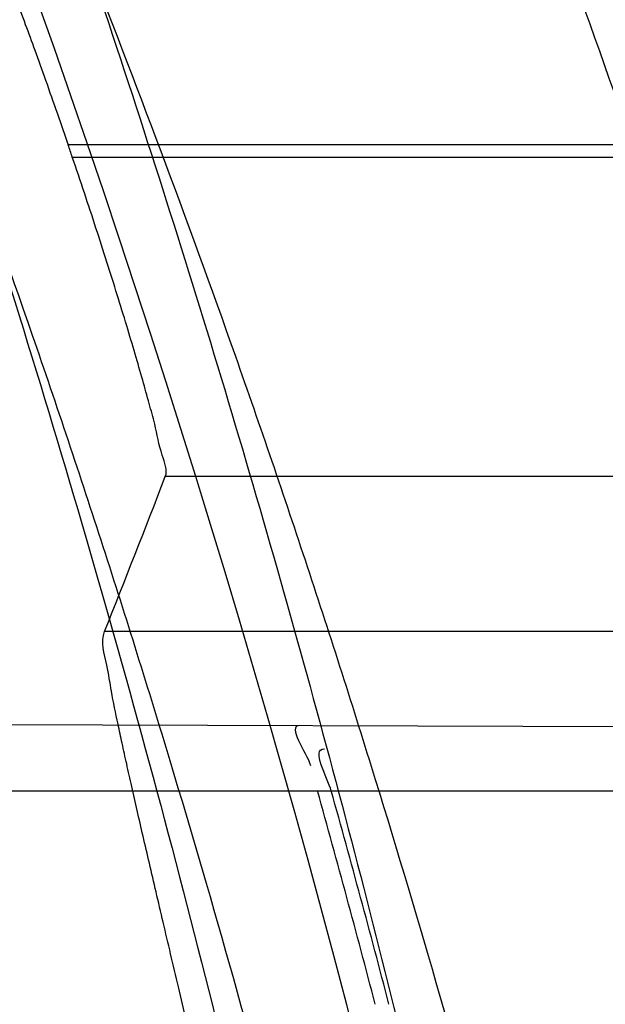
# Model space of a CAD drawing. Header units: millimetres. Extents: x 0 to 297, y 0 to 210.
# Tile 49 of 256: x 143.5082 to 143.5302, y 91.0929 to 91.1298. Entities that reach past the tile are written whole.
import ezdxf

# ---------------------------------------------------------------- set-up
doc = ezdxf.new("R2010")
doc.units = ezdxf.units.MM
doc.header["$LTSCALE"] = 16.335
doc.layers.get('0').update_dxf_attribs({"linetype": 'CONTINUOUS'})
for name, color, linetype in [('01_GLOBAL', 7, 'CONTINUOUS'), ('INTFCLR_1', 7, 'CONTINUOUS'), ('INTFCLR_144815', 7, 'CONTINUOUS')]:
    doc.layers.add(name, color=color, linetype=linetype)

msp = doc.modelspace()

# ---------------------------------------------------------------- linework, layer by layer
at = {"color": 7, "linetype": 'Continuous'}
msp.add_circle((144.2368034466, 92.193132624), 3.04, dxfattribs=at)
at = {"color": 9, "linetype": 'Continuous'}
msp.add_arc((144.2368034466, 92.193132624), 3.001038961, 182.9674534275, 267.0325465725, dxfattribs=at)
at = {"layer": '01_GLOBAL', "color": 7, "linetype": 'Continuous'}
msp.add_circle((144.2368034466, 92.193132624), 3.08, dxfattribs=at)
at = {"layer": 'INTFCLR_1', "color": 9, "linetype": 'Continuous'}
for p, q in [((143.4735235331, 91.10352335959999), (143.543664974, 91.1032785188)), ((143.4756137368, 91.1009089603), (143.5442669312, 91.1009089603))]:
    msp.add_line(p, q, dxfattribs=at)
at = {"layer": 'INTFCLR_1', "color": 6, "linetype": 'Continuous'}
for centre, radius, start, end in [((143.076579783, 90.97690896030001), 0.4827613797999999, 270, 90.00000002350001), ((143.076579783, 90.97690896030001), 0.4587930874, 270, 90.00000002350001), ((143.0766152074, 90.9769112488), 0.4598069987, 14.6121631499, 15.6448325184), ((143.077109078, 90.9769112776), 0.4598277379, 14.6114857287, 15.6441050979)]:
    msp.add_arc(centre, radius, start, end, dxfattribs=at)
at = {"layer": 'INTFCLR_1', "color": 9, "linetype": 'Continuous'}
for points, knots in [([(143.505791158, 90.8276271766), (143.5067409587, 90.8302116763), (143.5086022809, 90.8354304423), (143.5121486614, 90.84601401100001), (143.5179028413, 90.8650111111), (143.5232385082, 90.8873082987), (143.5267617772, 90.90723622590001), (143.5282429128, 90.9174118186), (143.5290073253, 90.92329723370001), (143.5307716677, 90.93807275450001), (143.5326049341, 90.9633194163), (143.5323109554, 90.99310602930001), (143.5309256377, 91.0124090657), (143.5300542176, 91.021322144), (143.5294126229, 91.02725019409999), (143.5274302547, 91.04325002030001), (143.5229291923, 91.06887020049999), (143.5164430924, 91.09388353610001), (143.5118037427, 91.1087295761), (143.5100588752, 91.1140398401), (143.5074043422, 91.1218621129), (143.501415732, 91.13821577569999), (143.4910739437, 91.16221785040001), (143.4792964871, 91.1848938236), (143.4710860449, 91.1988510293), (143.4672487, 91.2050639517), (143.4646994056, 91.2091138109), (143.4578048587, 91.21976497), (143.446251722, 91.2361118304), (143.4302039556, 91.2560120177), (143.4166114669, 91.2709286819), (143.4071163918, 91.280463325), (143.4018664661, 91.2855115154), (143.3945821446, 91.292319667), (143.3843862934, 91.301234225), (143.373349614, 91.3098835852), (143.3667450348, 91.31458051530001), (143.3640805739, 91.316384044), (143.3625174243, 91.3174211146), (143.360134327, 91.3189510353), (143.3576340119, 91.3204557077), (143.3554317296, 91.3216111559), (143.3541938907, 91.32218598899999), (143.3532081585, 91.3225375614), (143.3525262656, 91.3226967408), (143.3519536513, 91.3226102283), (143.3518421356, 91.322071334), (143.35211692, 91.3214756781), (143.35259409, 91.3206502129), (143.3533650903, 91.31961113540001), (143.354392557, 91.3183442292), (143.3556852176, 91.31685831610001), (143.3572290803, 91.3151525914), (143.358673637, 91.31359842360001), (143.3599466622, 91.3122446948), (143.3621637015, 91.30990205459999), (143.3658426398, 91.3060562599), (143.3733257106, 91.29820400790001), (143.3814986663, 91.2893945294), (143.3889438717, 91.2809746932), (143.3935459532, 91.2756206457), (143.4009463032, 91.2668314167), (143.4122758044, 91.252588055), (143.4271285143, 91.2318655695), (143.4378788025, 91.2149484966), (143.4449171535, 91.2029069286), (143.4496927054, 91.19443764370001), (143.457931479, 91.1789786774), (143.4689344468, 91.1556341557), (143.4765250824, 91.1361710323), (143.480055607, 91.1260798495)], [0, 0, 0, 0, 0.0103790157, 0.0208837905, 0.0420711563, 0.0851838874, 0.1071959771, 0.1183352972, 0.1239410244, 0.1295662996, 0.174425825, 0.2192336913, 0.2417180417, 0.247353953, 0.2529903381, 0.2641931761, 0.3081223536, 0.3509244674, 0.3614867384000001, 0.3667496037, 0.3719933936, 0.3926231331, 0.4323811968, 0.4704128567, 0.4888542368, 0.4934078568, 0.4979383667, 0.5068920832, 0.5412323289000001, 0.5733304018, 0.6031976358, 0.6172527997, 0.6240454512, 0.6306500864, 0.6548352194, 0.6750684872, 0.6834752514, 0.6853781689, 0.6871962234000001, 0.6905460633, 0.6960524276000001, 0.6981915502, 0.6999110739, 0.7012078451, 0.7020914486, 0.7026255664, 0.703100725, 0.7038824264, 0.7050749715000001, 0.7066970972, 0.7087489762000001, 0.7112252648, 0.7141188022, 0.7174211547, 0.7192230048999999, 0.7211233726, 0.7295789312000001, 0.7392839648, 0.7620096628, 0.7748693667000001, 0.7816473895, 0.7886214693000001, 0.8181786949, 0.8502212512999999, 0.8846823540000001, 0.8936821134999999, 0.9027944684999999, 0.9213301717, 0.9597016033, 1, 1, 1, 1]), ([(143.3574002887, 91.32090895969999), (143.3579828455, 91.3209088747), (143.360948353, 91.3197357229), (143.3643531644, 91.3177442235), (143.3676585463, 91.31566523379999), (143.3692467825, 91.31463053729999), (143.3719545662, 91.31283211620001), (143.378664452, 91.3081521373), (143.3898825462, 91.2995381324), (143.4002548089, 91.29065717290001), (143.4076654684, 91.28387553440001), (143.4130031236, 91.27885055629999), (143.422653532, 91.2693642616), (143.4364709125, 91.2545242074), (143.4527894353, 91.23472347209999), (143.4645442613, 91.2184512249), (143.4715593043, 91.2078481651), (143.474151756, 91.2038188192), (143.4780526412, 91.1976396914), (143.4863962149, 91.18376385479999), (143.4983688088, 91.16121559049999), (143.5088888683, 91.1373346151), (143.5149812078, 91.1210611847), (143.5176807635, 91.1132799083), (143.5194547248, 91.1079989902), (143.524169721, 91.0932405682), (143.5307635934, 91.068371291), (143.5353421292, 91.0428843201), (143.5373581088, 91.02696958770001), (143.5380104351, 91.0210743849), (143.5388963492, 91.01221151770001), (143.5403047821, 90.993017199), (143.5406037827, 90.96339318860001), (143.5387395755, 90.93828707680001), (143.5369460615, 90.9235962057), (143.5361688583, 90.9177433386), (143.5346627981, 90.9076231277), (143.5310794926, 90.8877998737), (143.5256534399, 90.86562413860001), (143.5198047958, 90.8467377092), (143.5161994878, 90.83621326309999), (143.5143072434, 90.8310236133), (143.5133416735, 90.828453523)], [0, 0, 0, 0, 0.0031306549, 0.0166311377, 0.0214593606, 0.0240790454, 0.0268205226, 0.0389267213, 0.0680356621, 0.1027866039, 0.1122691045, 0.1220183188, 0.1421809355, 0.1849822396, 0.2309158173, 0.2799873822, 0.2927706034, 0.2992370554, 0.3057353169, 0.3320403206, 0.3862319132, 0.4428084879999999, 0.4721383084, 0.4795908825, 0.487069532, 0.5020757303, 0.5628487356, 0.6251729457, 0.6410612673, 0.6490543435, 0.6570463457, 0.6889269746, 0.7524526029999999, 0.8160592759, 0.8240370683, 0.8319876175, 0.8477879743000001, 0.8790177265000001, 0.9402188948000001, 0.970317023, 0.9852457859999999, 1, 1, 1, 1]), ([(143.3574002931, 90.6329089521), (143.3572429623, 90.6329089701), (143.3568577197, 90.6329849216), (143.3568775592, 90.6336774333), (143.3572897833, 90.63438990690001), (143.3580025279, 90.63544892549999), (143.3590890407, 90.6367667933), (143.3605161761, 90.6383861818), (143.3622809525, 90.6402852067), (143.364262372, 90.64235883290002), (143.366417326, 90.6445772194), (143.3695810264, 90.647809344), (143.3761156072, 90.6544648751), (143.384127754, 90.66278898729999), (143.391492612, 90.67078447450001), (143.3954790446, 90.6752283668), (143.3978410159, 90.6779000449), (143.4041032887, 90.6850552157), (143.4149655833, 90.6980920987), (143.4300350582, 90.7180883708), (143.4423327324, 90.7364164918), (143.4500842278, 90.74915778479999), (143.4536819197, 90.7553382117), (143.4561024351, 90.75957339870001), (143.4627716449, 90.77157583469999), (143.4731139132, 90.7921423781), (143.4831746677, 90.8161140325), (143.4894718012, 90.8337029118), (143.4924519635, 90.8428134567), (143.4941067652, 90.8481240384), (143.4981845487, 90.86166066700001), (143.5041933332, 90.8852508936), (143.5091109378, 90.9136744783), (143.5112232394, 90.9325267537), (143.5119890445, 90.94137893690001), (143.5124424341, 90.9473263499), (143.5134340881, 90.9636235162), (143.5137003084, 90.9902855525), (143.5118091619, 91.01685089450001), (143.5098423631, 91.03295754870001), (143.5090383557, 91.0388051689), (143.5077538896, 91.047496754), (143.5045588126, 91.0659242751), (143.498087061, 91.0935137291), (143.4912937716, 91.1149624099), (143.4875537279, 91.1253987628)], [0, 0, 0, 0, 0.0008731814, 0.0017184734, 0.0032338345, 0.0055641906, 0.008732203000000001, 0.0127298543, 0.0175349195, 0.0231216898, 0.028646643, 0.0346996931, 0.0482229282, 0.0804128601, 0.09881585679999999, 0.1085510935, 0.1135452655, 0.1186072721, 0.1613234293, 0.207686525, 0.2575125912, 0.2837456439, 0.2904463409, 0.297201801, 0.3108185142, 0.3666506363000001, 0.4248611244, 0.4549770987, 0.470314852, 0.4780577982, 0.4858479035, 0.548777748, 0.6130125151, 0.6457681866, 0.6540348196, 0.6623247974, 0.6788712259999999, 0.7446474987, 0.8101274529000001, 0.8265054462, 0.8346996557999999, 0.8428862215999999, 0.8752668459, 0.9384715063, 1, 1, 1, 1])]:
    msp.add_open_spline(points, degree=3, knots=knots, dxfattribs=at)
at = {"layer": 'INTFCLR_1', "color": 6, "linetype": 'Continuous'}
for points, knots in [([(143.391388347, 91.3209089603), (143.3904120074, 91.3209089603), (143.3921762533, 91.3175482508), (143.3936912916, 91.315694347), (143.3961672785, 91.3124411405), (143.3992225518, 91.30876154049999), (143.403128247, 91.3040654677), (143.4076936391, 91.29861198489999), (143.4125904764, 91.2926805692), (143.4174256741, 91.286720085), (143.4219266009, 91.28104271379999), (143.4260587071, 91.27571427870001), (143.4298162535, 91.27075815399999), (143.4332121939, 91.266182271), (143.4362702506, 91.26197618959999), (143.4390204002, 91.2581218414), (143.4414908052, 91.2545969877), (143.44370074, 91.2513921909), (143.4456749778, 91.24848640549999), (143.4474377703, 91.24585559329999), (143.4490168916, 91.24346918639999), (143.4504211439, 91.2413232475), (143.4516679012, 91.2393981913), (143.4527743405, 91.2376740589), (143.4537663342, 91.2361152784), (143.4546489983, 91.2347177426), (143.4556772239, 91.23307898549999), (143.456672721, 91.23147797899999), (143.4576979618, 91.229813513), (143.4585721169, 91.2283843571), (143.4595323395, 91.2268022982), (143.4605887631, 91.22504676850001), (143.4617562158, 91.22308812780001), (143.4630444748, 91.22090314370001), (143.464465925, 91.21846216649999), (143.4660286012, 91.2157418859), (143.4677482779, 91.21270225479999), (143.4696392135, 91.20930191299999), (143.4717186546, 91.20548838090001), (143.4740086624, 91.2011951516), (143.4765248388, 91.1963580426), (143.4792812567, 91.1909028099), (143.4822951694, 91.18473858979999), (143.4855914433, 91.1777384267), (143.4891913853, 91.16974930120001), (143.4931140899, 91.16057587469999), (143.4973740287, 91.14998328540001), (143.5019825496, 91.13763594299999), (143.5068772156, 91.12325026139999), (143.5117345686, 91.10722271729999), (143.5162134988, 91.0902287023), (143.5200746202, 91.0730385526), (143.5232856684, 91.05580143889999), (143.5258459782, 91.03858559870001), (143.5277689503, 91.0213883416), (143.5290609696, 91.0042502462), (143.529733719, 90.9871546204), (143.5297948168, 90.97012845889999), (143.5292510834, 90.9531560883), (143.5281065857, 90.9362397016), (143.5263644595, 90.9193928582), (143.5240214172, 90.9025816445), (143.5210770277, 90.88582850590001), (143.5175167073, 90.8690970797), (143.5133376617, 90.85240858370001), (143.5085942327, 90.8359945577), (143.5035656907, 90.8206525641), (143.4986112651, 90.80703250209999), (143.4940105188, 90.7954001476), (143.4897809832, 90.7854046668), (143.485903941, 90.7767502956), (143.4823616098, 90.7692115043), (143.4791285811, 90.76260345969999), (143.4761817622, 90.75678861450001), (143.4734988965, 90.7516551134), (143.4710647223, 90.7471189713), (143.4688610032, 90.7431068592), (143.466865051, 90.7395466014), (143.4650570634, 90.7363786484), (143.4634184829, 90.7335526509), (143.461937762, 90.7310351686), (143.4606041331, 90.72879595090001), (143.4594032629, 90.72680144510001), (143.4583170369, 90.7250147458), (143.457331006, 90.7234069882), (143.4564183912, 90.7219306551), (143.4555069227, 90.720467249), (143.4545265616, 90.7189048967), (143.4534184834, 90.71715367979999), (143.4521719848, 90.7152023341), (143.4507682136, 90.71302749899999), (143.4491853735, 90.7106037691), (143.4474055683, 90.7079124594), (143.4454085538, 90.7049352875), (143.4431685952, 90.701647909), (143.4406602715, 90.6980271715), (143.4378551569, 90.6940523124), (143.4347311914, 90.6897123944), (143.4312583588, 90.6849889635), (143.4274059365, 90.6798656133), (143.4231637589, 90.6743560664), (143.4185304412, 90.6684770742), (143.4135422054, 90.66229925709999), (143.408452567, 90.6561180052), (143.4036878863, 90.6504204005), (143.3995946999, 90.6455048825), (143.3963986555, 90.6416642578), (143.3938021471, 90.6382708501), (143.3922373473, 90.6363594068), (143.3903920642, 90.6329089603), (143.391388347, 90.6329089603)], [0, 0, 0, 0, 0.0038604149, 0.007501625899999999, 0.0124785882, 0.0188917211, 0.0268498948, 0.0364677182, 0.0470694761, 0.05724446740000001, 0.066818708, 0.0757144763, 0.0839053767, 0.0914099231, 0.0982451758, 0.1044667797, 0.1101313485, 0.11526428, 0.1198589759, 0.1240215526, 0.1277856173, 0.1311734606, 0.1341617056, 0.1368541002, 0.1392736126, 0.1414672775, 0.143389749, 0.1469230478, 0.1489215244, 0.1511192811, 0.1535471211, 0.1562389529, 0.1592204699, 0.1625628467, 0.1662680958, 0.1703891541, 0.1749670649, 0.1800767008, 0.1857729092, 0.1921414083, 0.199315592, 0.2073311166, 0.2163077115, 0.2264451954, 0.2379233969, 0.2509534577, 0.2658909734, 0.2830621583, 0.3030578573, 0.3259639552, 0.3492662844, 0.3725305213, 0.3956109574, 0.4185782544, 0.4413347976, 0.4640172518, 0.4865192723, 0.5089682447, 0.5313242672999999, 0.5536477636, 0.5759939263, 0.5982772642, 0.6207472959, 0.6432362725, 0.6658996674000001, 0.6887559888, 0.7107777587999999, 0.7297237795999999, 0.7460531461, 0.7602331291, 0.7726347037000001, 0.7835467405, 0.7931663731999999, 0.8017211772, 0.8093215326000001, 0.8160683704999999, 0.8220757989, 0.8274205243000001, 0.8322066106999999, 0.8364980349, 0.8403367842, 0.8437547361, 0.8468031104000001, 0.8495420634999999, 0.8520223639, 0.8542604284, 0.8564046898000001, 0.8588391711, 0.861553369, 0.8645986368, 0.8679945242, 0.8717882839, 0.8760445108, 0.8807522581, 0.8859628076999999, 0.8917731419, 0.8981681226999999, 0.9051985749, 0.9129160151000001, 0.9213486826, 0.9305434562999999, 0.9404096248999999, 0.9509435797, 0.9619432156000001, 0.9720502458, 0.9803711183, 0.9870628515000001, 0.9922716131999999, 0.9960607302, 1, 1, 1, 1]), ([(143.3913883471, 90.6329089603), (143.3925009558, 90.6329089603), (143.3944304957, 90.6342092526), (143.3973970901, 90.6359951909), (143.4007982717, 90.63846662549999), (143.4050037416, 90.641686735), (143.4100111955, 90.64579797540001), (143.4155298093, 90.6505901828), (143.4211292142, 90.6557134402), (143.4264144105, 90.6607775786), (143.43125736, 90.6656028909), (143.4356657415, 90.6701567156), (143.4396603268, 90.6744161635), (143.4432708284, 90.6783761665), (143.4465216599, 90.6820354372), (143.4494397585, 90.68539654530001), (143.4520627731, 90.68848206), (143.4544121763, 90.6912986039), (143.456513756, 90.6938607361), (143.4583900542, 90.69618388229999), (143.4600695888, 90.6982924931), (143.4615949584, 90.7002315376), (143.4630975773, 90.7021632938), (143.4646983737, 90.7042463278), (143.4663978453, 90.7064880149), (143.4680793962, 90.7087376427), (143.4697311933, 90.7109767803), (143.4714499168, 90.71333865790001), (143.4733525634, 90.7159926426), (143.4754791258, 90.7190089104), (143.477855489, 90.7224451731), (143.4805066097, 90.7263640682), (143.4834545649, 90.73083052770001), (143.4867221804, 90.73592456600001), (143.4903444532, 90.7417581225), (143.4943554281, 90.74846001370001), (143.4987865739, 90.7561875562), (143.5036710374, 90.7651488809), (143.5090369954, 90.7755879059), (143.5149200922, 90.78786990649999), (143.5212054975, 90.8021696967), (143.5274896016, 90.8180379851), (143.5333654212, 90.8347684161), (143.5385840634, 90.85172715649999), (143.543100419, 90.8687485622), (143.5469295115, 90.8858143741), (143.5500694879, 90.9028343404), (143.5525457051, 90.9198546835), (143.5543635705, 90.93680288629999), (143.5555404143, 90.953705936), (143.5560867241, 90.9705470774), (143.5560112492, 90.9873292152), (143.5553196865, 91.00406232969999), (143.5540157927, 91.0207358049), (143.5520992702, 91.03735679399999), (143.5495685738, 91.05392286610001), (143.5464237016, 91.0704086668), (143.5426520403, 91.08685112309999), (143.5382472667, 91.1032296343), (143.5331875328, 91.11956315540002), (143.527486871, 91.1357686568), (143.5213730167, 91.1512348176), (143.515238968, 91.1652433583), (143.5094946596, 91.17729987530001), (143.5042564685, 91.18755505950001), (143.4994933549, 91.19635787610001), (143.4951738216, 91.20395281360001), (143.4912628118, 91.21054467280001), (143.4877284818, 91.21628951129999), (143.4845342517, 91.2213187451), (143.4816534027, 91.22572797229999), (143.4790579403, 91.22960449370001), (143.4767281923, 91.23301003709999), (143.4746357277, 91.2360102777), (143.472765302, 91.23864767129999), (143.4710870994, 91.24097947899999), (143.46957943, 91.2430470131), (143.4681380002, 91.2450001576), (143.4666395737, 91.2470074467), (143.4649885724, 91.2491911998), (143.463288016, 91.2514092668), (143.4615819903, 91.2536039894), (143.4598543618, 91.2557981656), (143.4579581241, 91.2581730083), (143.4558400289, 91.260784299), (143.4534675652, 91.2636590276), (143.4508179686, 91.26680939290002), (143.447859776, 91.2702519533), (143.4445666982, 91.2739955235), (143.4409044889, 91.27805121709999), (143.4368464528, 91.28241728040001), (143.4323696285, 91.2870829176), (143.4274456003, 91.2920302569), (143.4220754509, 91.2972158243), (143.4163486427, 91.3024971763), (143.410661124, 91.30747107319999), (143.4054543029, 91.3117747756), (143.4010724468, 91.3151480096), (143.3975442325, 91.3177259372), (143.3944939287, 91.3195690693), (143.3925216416, 91.3209089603), (143.3913883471, 91.3209089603)], [0, 0, 0, 0, 0.0042187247, 0.0081401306, 0.0133978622, 0.0200459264, 0.0282638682, 0.0379443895, 0.0477615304, 0.05703690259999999, 0.0656973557, 0.0736821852, 0.0810680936, 0.0878383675, 0.0940009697, 0.0996271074, 0.1047154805, 0.1093563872, 0.1135342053, 0.1172803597, 0.1206792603, 0.1237557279, 0.1266349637, 0.1299589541, 0.1337168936, 0.1373013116, 0.1406085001, 0.1442672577, 0.148377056, 0.1529904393, 0.1582606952, 0.164218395, 0.1709303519, 0.1785521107, 0.1871652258, 0.1969659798, 0.2081658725, 0.2209392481, 0.2356613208, 0.2526660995, 0.2725685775, 0.2948769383, 0.3173640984, 0.3397873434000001, 0.3621386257, 0.3841211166, 0.4060891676, 0.4277469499, 0.4493218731, 0.470705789, 0.4919793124, 0.5131981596, 0.5343255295, 0.5554668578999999, 0.5765984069, 0.5977513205, 0.6189954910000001, 0.6402209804, 0.6617015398, 0.6832900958, 0.7050415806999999, 0.7268239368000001, 0.7463339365, 0.7630160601, 0.7774553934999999, 0.7899931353, 0.8009638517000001, 0.8105830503, 0.8190545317, 0.8265380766, 0.8331730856, 0.8390248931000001, 0.8442268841, 0.8488182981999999, 0.8528943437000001, 0.8564866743, 0.8597116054, 0.8625968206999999, 0.8656908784, 0.8692094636, 0.8729771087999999, 0.8762884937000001, 0.879749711, 0.8835661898, 0.8878115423, 0.8924986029, 0.8976989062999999, 0.9034198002, 0.9097088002, 0.9166034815, 0.9241390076, 0.9323094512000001, 0.9411199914, 0.9506041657, 0.9606137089, 0.9706541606, 0.9792553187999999, 0.9862062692, 0.9916647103, 0.9957028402, 1, 1, 1, 1])]:
    msp.add_open_spline(points, degree=3, knots=knots, dxfattribs=at)
for points in [[(143.5187280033, 91.1033655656), (143.5182103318, 91.1033673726), (143.5189825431, 91.10236188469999), (143.5191221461, 91.1018633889)], [(143.5199026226, 91.1009089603), (143.519758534, 91.10142349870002), (143.519116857, 91.1024939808), (143.5196511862, 91.1024921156)]]:
    msp.add_open_spline(points, degree=3, dxfattribs=at)
at = {"layer": 'INTFCLR_144815', "color": 9, "linetype": 'Continuous'}
for p, q in [((143.5353507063, 91.1251361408), (143.5100442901, 91.1251361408)), ((143.5101993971, 91.1246817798), (143.5354972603, 91.1246817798)), ((143.5387708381, 91.11269822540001), (143.5136843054, 91.11269822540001)), ((143.5364195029, 91.1068955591), (143.5114108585, 91.1068955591))]:
    msp.add_line(p, q, dxfattribs=at)
at = {"layer": 'INTFCLR_144815', "color": 6, "linetype": 'Continuous'}
for radius in [0.5104906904, 0.4864760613]:
    msp.add_circle((143.076579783, 90.97690896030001), radius, dxfattribs=at)
for radius, start, end in [(0.7037433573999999, 313.9937911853, 154.5150993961), (0.6797433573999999, 312.9543589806, 154.5144414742), (0.6572577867, 282.2440355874, 71.2863570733), (0.4581078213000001, 18.8185484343, 18.8785955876)]:
    msp.add_arc((143.076579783, 90.97690896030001), radius, start, end, dxfattribs=at)
at = {"layer": 'INTFCLR_144815', "color": 9, "linetype": 'Continuous'}
for centre, radius, start, end in [((143.076579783, 90.97690896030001), 0.6528896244, 292.4997540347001, 54.0964566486), ((143.0765826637, 90.97691030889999), 0.5889741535, 292.4997540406, 54.09645665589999), ((143.0766003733, 90.97691387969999), 0.5790161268, 311.2505121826, 48.7494878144)]:
    msp.add_arc(centre, radius, start, end, dxfattribs=at)
at = {"layer": 'INTFCLR_144815', "color": 6, "linetype": 'Continuous'}
msp.add_ellipse((143.076579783, 91.41700405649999), major_axis=(0, 0.6604781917), ratio=0.7456587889, start_param=-2.0595447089, end_param=-2.0496201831, dxfattribs=at)
for points, knots in [([(143.559959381, 90.9769089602), (143.559959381, 90.97942306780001), (143.5599220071, 90.98445191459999), (143.5597537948, 90.991994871), (143.5594733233, 90.9995378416), (143.5590804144, 91.0070808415), (143.5585748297, 91.01462372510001), (143.5579562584, 91.0221664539), (143.5572243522, 91.02970866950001), (143.5563786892, 91.0372501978), (143.5554188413, 91.0447904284), (143.5543443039, 91.05232900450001), (143.5531546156, 91.0598649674), (143.5518492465, 91.0673976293), (143.5504277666, 91.0749256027), (143.5488896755, 91.0824478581), (143.5472346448, 91.08996252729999), (143.5454623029, 91.097468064), (143.5435725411, 91.1049619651), (143.5415652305, 91.1124420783), (143.5394406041, 91.11990520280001), (143.5371989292, 91.1273484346), (143.5348409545, 91.13476773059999), (143.5323675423, 91.1421592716), (143.529780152, 91.1495180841), (143.5270804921, 91.1568392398), (143.5242709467, 91.1641167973), (143.5213543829, 91.17134449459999), (143.5183344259, 91.17851521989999), (143.5152154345, 91.1856212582), (143.5120026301, 91.19265416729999), (143.5087022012, 91.19960473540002), (143.505321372, 91.2064630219), (143.5018684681, 91.2132183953), (143.4983529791, 91.2198595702), (143.4947855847, 91.22637469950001), (143.4911781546, 91.2327514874), (143.4875436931, 91.2389773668), (143.4838962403, 91.24503970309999), (143.4802507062, 91.2509260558), (143.4766226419, 91.2566244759), (143.473027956, 91.2621238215), (143.4694825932, 91.2674140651), (143.4660021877, 91.2724865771), (143.4626017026, 91.2773343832), (143.459295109, 91.2819523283), (143.4560950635, 91.2863372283), (143.4530128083, 91.2904877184), (143.4500581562, 91.2944040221), (143.4472396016, 91.29808760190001), (143.4445638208, 91.3015416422), (143.4420354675, 91.3047711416), (143.4396569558, 91.3077830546), (143.4374291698, 91.31058532), (143.4353519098, 91.3131862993), (143.4334244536, 91.3155941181), (143.4316455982, 91.3178166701), (143.4300138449, 91.3198614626), (143.4285275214, 91.32173548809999), (143.4271849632, 91.3234451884), (143.4259844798, 91.3249961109), (143.4249241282, 91.3263946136), (143.4240021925, 91.3276429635), (143.4232155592, 91.32875491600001), (143.422565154, 91.3297078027), (143.4220400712, 91.3305844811), (143.4215107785, 91.33140008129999), (143.4211293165, 91.33289918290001), (143.4216624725, 91.3329088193)], [0, 0, 0, 0, 0.0193232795, 0.0386507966, 0.0579870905, 0.0773359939, 0.09670230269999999, 0.1160891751, 0.1355014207, 0.154941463, 0.1744140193, 0.1939206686, 0.213465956, 0.2330500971, 0.2526769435, 0.2723457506, 0.2920596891, 0.3118161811, 0.3316171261, 0.3514582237, 0.3713396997, 0.3912550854, 0.4112023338, 0.4311723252, 0.4511600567, 0.471153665, 0.4911437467, 0.5111161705, 0.5310553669, 0.5509435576, 0.5707599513, 0.5904809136, 0.6100798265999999, 0.6295269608, 0.6487896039, 0.6678319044, 0.6866152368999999, 0.7050985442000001, 0.7232388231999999, 0.7409918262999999, 0.758313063, 0.7751587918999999, 0.7914870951, 0.8072590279, 0.8224396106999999, 0.8369988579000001, 0.8509122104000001, 0.8641615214, 0.8767332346, 0.8886179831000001, 0.8998102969, 0.9103147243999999, 0.9201416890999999, 0.9293075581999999, 0.9378296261, 0.9457257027, 0.9530130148, 0.9597096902, 0.9658325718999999, 0.9713969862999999, 0.9764171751, 0.9809076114, 0.9848822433, 0.9883555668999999, 0.9913411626, 0.9938520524, 0.9959015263, 1, 1, 1, 1]), ([(143.433067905, 90.62090910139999), (143.4328265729, 90.6209135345), (143.4324756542, 90.62173267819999), (143.4330197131, 90.6224610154), (143.4334366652, 90.6233453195), (143.4339703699, 90.62419814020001), (143.4346161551, 90.625198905), (143.4354019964, 90.62633936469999), (143.4363208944, 90.62762784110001), (143.4373778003, 90.629067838), (143.4385738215, 90.6306651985), (143.4399109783, 90.6324252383), (143.441391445, 90.63435475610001), (143.4430186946, 90.6364625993), (143.4447956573, 90.638757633), (143.4467226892, 90.6412461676), (143.4487964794, 90.6439306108), (143.4510117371, 90.6468115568), (143.4533657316, 90.6498936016), (143.4558612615, 90.6531893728), (143.4585019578, 90.6567137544), (143.461284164, 90.6604731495), (143.4641988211, 90.6644674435), (143.4672349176, 90.66869431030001), (143.4703835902, 90.673154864), (143.473633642, 90.6778472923), (143.4769725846, 90.6827680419), (143.4803867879, 90.68791175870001), (143.4838617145, 90.69327133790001), (143.4873822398, 90.69883811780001), (143.4909329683, 90.704602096), (143.4944985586, 90.7105522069), (143.4980640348, 90.7166766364), (143.5016150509, 90.7229631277), (143.5051380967, 90.72939925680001), (143.508620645, 90.7359726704), (143.5120512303, 90.7426712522), (143.5154195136, 90.7494833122), (143.5187162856, 90.75639770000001), (143.5219334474, 90.7634039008), (143.5250639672, 90.77049210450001), (143.5281017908, 90.777653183), (143.5310417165, 90.78487857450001), (143.5338798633, 90.7921616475), (143.5366072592, 90.7994810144), (143.5392210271, 90.8068281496), (143.5417223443, 90.8142048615), (143.5441140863, 90.8216202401), (143.5463966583, 90.8290768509), (143.5485670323, 90.8365654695), (143.5506238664, 90.84408177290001), (143.5525648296, 90.8516162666), (143.5543887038, 90.8591617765), (143.5560958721, 90.86671694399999), (143.5576869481, 90.8742815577), (143.5591625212, 90.881855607), (143.5605229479, 90.88943824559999), (143.5617683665, 90.89702739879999), (143.5628989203, 90.9046205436), (143.5639149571, 90.91221615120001), (143.5648169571, 90.91981379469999), (143.5656053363, 90.9274129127), (143.5662804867, 90.9350130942), (143.5668427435, 90.942613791), (143.5672924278, 90.9502149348), (143.5676297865, 90.9578162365), (143.5678550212, 90.9654177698), (143.5679682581, 90.97301929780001), (143.5679695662, 90.9806209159), (143.567858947, 90.9882224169), (143.5676363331, 90.99582392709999), (143.5673015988, 91.00342523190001), (143.5668545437, 91.01102638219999), (143.5662949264, 91.0186270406), (143.5656224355, 91.0262270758), (143.5648367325, 91.0338260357), (143.5639374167, 91.0414235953), (143.5629240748, 91.0490191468), (143.5617962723, 91.05661196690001), (143.5605535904, 91.0642010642), (143.5591956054, 91.07178539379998), (143.5577218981, 91.0793638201), (143.5561322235, 91.0869343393), (143.5544265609, 91.09449419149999), (143.5526049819, 91.10204067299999), (143.5506674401, 91.10957186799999), (143.5486137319, 91.117086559), (143.5464439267, 91.1245825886), (143.5441586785, 91.13205611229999), (143.5417591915, 91.139502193), (143.5392470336, 91.1469155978), (143.5366239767, 91.1542912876), (143.5338923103, 91.16162359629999), (143.5310549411, 91.16890614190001), (143.5281154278, 91.1761319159), (143.525078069, 91.1832932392), (143.5219479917, 91.1903817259), (143.5187312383, 91.19738826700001), (143.5154348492, 91.20430302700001), (143.512066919, 91.2111154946), (143.5086366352, 91.2178145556), (143.5051543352, 91.2243885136), (143.5016314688, 91.2308252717), (143.4980805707, 91.2371124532), (143.4945151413, 91.2432376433), (143.4909495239, 91.24918858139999), (143.4873986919, 91.2549534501), (143.4838779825, 91.2605211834), (143.480402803, 91.2658817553), (143.4769882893, 91.27102648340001), (143.4736489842, 91.2759482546), (143.4703985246, 91.28064170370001), (143.4672493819, 91.28510330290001), (143.464212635, 91.2893314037), (143.4612978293, 91.29332617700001), (143.4585129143, 91.29708947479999), (143.4558642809, 91.3006245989), (143.4533568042, 91.30393610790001), (143.450993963, 91.30702956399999), (143.4487779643, 91.3099113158), (143.4467099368, 91.3125882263), (143.444790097, 91.3150674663), (143.4430178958, 91.31735635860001), (143.4413922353, 91.31946213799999), (143.4399116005, 91.32139186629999), (143.4385741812, 91.323152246), (143.4373781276, 91.32474964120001), (143.4363211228, 91.32618976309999), (143.4354021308, 91.3274783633), (143.4346162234, 91.32861891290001), (143.4339704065, 91.32961972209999), (143.4334366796, 91.3304725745), (143.4330197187, 91.3313568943), (143.4324756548, 91.33208523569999), (143.4328265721, 91.33290438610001), (143.433067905, 91.3329088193)], [0, 0, 0, 0, 0.0009310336, 0.002365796, 0.0034193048, 0.0047077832, 0.006237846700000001, 0.0080159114, 0.0100484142, 0.0123424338, 0.0149055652, 0.0177455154, 0.0208683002, 0.0242865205, 0.0280168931, 0.0320641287, 0.03642688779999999, 0.0411013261, 0.0460820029, 0.0513859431, 0.0570470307, 0.0630689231, 0.0694259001, 0.0761196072, 0.0831428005, 0.0904858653, 0.0981365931, 0.1060799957, 0.1142989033, 0.1227742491, 0.1314855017, 0.1404113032, 0.1495299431, 0.1588198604, 0.1682601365, 0.1778307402, 0.1875127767, 0.1972886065, 0.2071421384, 0.2170587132, 0.2270251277, 0.2370298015, 0.2470622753, 0.2571128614, 0.2671789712, 0.2771901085, 0.2871913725, 0.2972229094, 0.3072428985, 0.3172696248, 0.3272959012, 0.3372999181, 0.3472797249, 0.3572378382, 0.3671756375, 0.3770956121, 0.3870009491, 0.3968896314, 0.4067592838, 0.416611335, 0.4264476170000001, 0.4362699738, 0.4460792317, 0.4558777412, 0.465666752, 0.475448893, 0.4852256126, 0.4949995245, 0.5047720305, 0.5145458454, 0.5243224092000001, 0.5341044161, 0.5438932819, 0.5536914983, 0.5635002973, 0.5733219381, 0.5831577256, 0.5930094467, 0.6028783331, 0.6127653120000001, 0.6226711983, 0.6325970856, 0.6425436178, 0.6525082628, 0.6624891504, 0.6724871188, 0.6825027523, 0.6925369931, 0.7025869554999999, 0.7126463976, 0.7227116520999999, 0.7327783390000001, 0.742840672, 0.7528920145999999, 0.7629245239, 0.772929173, 0.7828957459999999, 0.7928124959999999, 0.8026662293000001, 0.8124423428, 0.8221246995, 0.8316958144, 0.8411366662, 0.8504272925, 0.8595467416, 0.8684734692, 0.8771857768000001, 0.8856622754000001, 0.8938824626, 0.9018271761, 0.9094792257, 0.9168237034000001, 0.923848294, 0.9305435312, 0.93690291, 0.9429227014, 0.9486018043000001, 0.9539413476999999, 0.9589446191, 0.9636165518, 0.9679634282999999, 0.9719924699, 0.9757115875, 0.9791292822, 0.9822538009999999, 0.9850935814, 0.9876568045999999, 0.9899510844, 0.9919838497, 0.9937619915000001, 0.9952921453, 0.9965806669, 0.997634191, 0.9990689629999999, 1, 1, 1, 1]), ([(143.3994670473, 91.3209089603), (143.399146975, 91.3209089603), (143.3990453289, 91.3197000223), (143.3998732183, 91.31874922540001), (143.4008762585, 91.3170341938), (143.4024694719, 91.31499494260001), (143.4045267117, 91.3123576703), (143.4070952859, 91.3092171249), (143.4101750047, 91.3054836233), (143.4137722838, 91.30113952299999), (143.4179272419, 91.29608530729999), (143.4226335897, 91.29027809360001), (143.4278792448, 91.2836639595), (143.4336355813, 91.27619926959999), (143.4398265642, 91.2678906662), (143.4463921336, 91.25871707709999), (143.4532128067, 91.2487397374), (143.4601957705, 91.23798721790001), (143.4672140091, 91.2265542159), (143.4741696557, 91.2145077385), (143.4809580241, 91.2019499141), (143.4875044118, 91.1889540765), (143.4937367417, 91.1756130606), (143.4996120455, 91.1619830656), (143.5050872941, 91.1481408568), (143.5101428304, 91.134124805), (143.5147593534, 91.1199874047), (143.5189273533, 91.1057650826), (143.5226468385, 91.09147400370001), (143.525909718, 91.0771665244), (143.5287290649, 91.0628147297), (143.5310996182, 91.0484749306), (143.53303206, 91.0341158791), (143.5345263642, 91.01978289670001), (143.5355886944, 91.00546539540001), (143.5362231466, 90.991176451), (143.5363638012, 90.9816614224), (143.5363638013, 90.9769089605)], [0, 0, 0, 0, 0.0025344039, 0.005901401, 0.0109295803, 0.0177704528, 0.0265540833, 0.0373505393, 0.04991676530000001, 0.0648695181, 0.0820131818, 0.1017234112, 0.1240566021, 0.1488553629, 0.1763609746, 0.2060970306, 0.2381748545, 0.2720515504, 0.3076064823, 0.3443876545, 0.3821831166, 0.4206251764, 0.4595934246, 0.4987613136, 0.5381325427, 0.5774437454, 0.6167240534, 0.6558745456, 0.6947773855, 0.7336358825, 0.7720551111, 0.8105726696, 0.8487051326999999, 0.8867612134, 0.9246626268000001, 0.9623689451, 1, 1, 1, 1]), ([(143.4446760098, 91.3209089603), (143.4444338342, 91.3209089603), (143.4440805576, 91.32008333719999), (143.4445966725, 91.319342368), (143.4449904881, 91.3184389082), (143.4454977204, 91.3175675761), (143.4461122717, 91.3165448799), (143.4468609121, 91.3153794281), (143.4477365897, 91.3140630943), (143.4487436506, 91.31259278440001), (143.4498827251, 91.31096304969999), (143.4511555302, 91.3091686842), (143.4525633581, 91.3072037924), (143.4541073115, 91.30506236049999), (143.455788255, 91.3027379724), (143.4576064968, 91.30022429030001), (143.4595619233, 91.2975147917), (143.4616535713, 91.2946033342), (143.4638797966, 91.2914838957), (143.4662378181, 91.28815120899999), (143.4687238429, 91.2846006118), (143.4713327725, 91.2808285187), (143.4740582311, 91.27683247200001), (143.4768924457, 91.2726114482), (143.4798262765, 91.2681659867), (143.4828493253, 91.2634982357), (143.4859500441, 91.2586120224), (143.4891159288, 91.25351281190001), (143.492333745, 91.2482076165), (143.4955897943, 91.2427048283), (143.4988701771, 91.2370140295), (143.5021610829, 91.2311457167), (143.5054490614, 91.2251109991), (143.5087212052, 91.218921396), (143.5119653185, 91.2125886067), (143.5151700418, 91.20612431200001), (143.5183249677, 91.1995399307), (143.5214206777, 91.1928464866), (143.5244487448, 91.1860545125), (143.5274017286, 91.1791739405), (143.5302731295, 91.1722140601), (143.5330572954, 91.16518358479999), (143.5357494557, 91.15809040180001), (143.5383454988, 91.1509419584), (143.5408421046, 91.1437447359), (143.5432363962, 91.13650504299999), (143.5455261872, 91.1292281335), (143.547709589, 91.1219192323), (143.5497852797, 91.1145825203), (143.551752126, 91.1072222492), (143.5536094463, 91.09984166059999), (143.5553566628, 91.0924441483), (143.5569935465, 91.0850321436), (143.5585198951, 91.077608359), (143.559935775, 91.07017457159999), (143.5612412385, 91.0627328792), (143.562436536, 91.05528445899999), (143.5635218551, 91.0478309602), (143.5644975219, 91.0403731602), (143.5653637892, 91.03291231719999), (143.5661210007, 91.02544880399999), (143.5667694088, 91.01798358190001), (143.5673093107, 91.0105167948), (143.5677409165, 91.0030491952), (143.5680644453, 90.9955807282), (143.5682800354, 90.9881119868), (143.5683878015, 90.980642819), (143.5683877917, 90.97317374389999), (143.5682800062, 90.9657045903), (143.5680643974, 90.9582358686), (143.5677408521, 90.9507674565), (143.5673092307, 90.9432999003), (143.5667693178, 90.9358331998), (143.5661208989, 90.9283680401), (143.5653636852, 90.9209046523), (143.5644974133, 90.91344388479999), (143.5635217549, 90.9059862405), (143.5624364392, 90.8985328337), (143.5612411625, 90.8910845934), (143.5599357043, 90.88364296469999), (143.5585198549, 90.87620936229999), (143.5569935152, 90.86878563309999), (143.555356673, 90.8613738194), (143.5536094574, 90.8539763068), (143.551752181, 90.8465958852), (143.5497853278, 90.83923557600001), (143.5477096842, 90.8318990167), (143.545526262, 90.8245900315), (143.5432365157, 90.8173132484), (143.540842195, 90.81007345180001), (143.5383456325, 90.8028763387), (143.5357495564, 90.79572779), (143.5330574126, 90.7886346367), (143.5302732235, 90.78160409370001), (143.5274018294, 90.7746442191), (143.5244488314, 90.7677636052), (143.5214207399, 90.7609715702), (143.5183250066, 90.754278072), (143.5151700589, 90.7476936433), (143.5119653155, 90.74122930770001), (143.5087211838, 90.7348964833), (143.5054490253, 90.7287068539), (143.5021610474, 90.7226721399), (143.4988701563, 90.716803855), (143.4955897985, 90.7111130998), (143.4923337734, 90.7056103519), (143.4891159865, 90.7003052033), (143.4859501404, 90.69520605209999), (143.4828494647, 90.69031990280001), (143.4798264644, 90.6856522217), (143.4768926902, 90.68120684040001), (143.4740585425, 90.6769859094), (143.4713331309, 90.67298992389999), (143.4687242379, 90.6692178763), (143.4662382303, 90.66566729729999), (143.463880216, 90.66233461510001), (143.4616539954, 90.65921517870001), (143.4595623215, 90.6563036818), (143.4576068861, 90.653594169), (143.4557885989, 90.6510804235), (143.454107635, 90.6487560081), (143.4525636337, 90.64661451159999), (143.4511557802, 90.64464958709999), (143.449882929, 90.6428551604), (143.4487438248, 90.641225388), (143.4477367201, 90.6397550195), (143.4468610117, 90.63843864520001), (143.4461123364, 90.63727314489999), (143.4454977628, 90.63625041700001), (143.4449905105, 90.6353790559), (143.4445966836, 90.6344755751), (143.4440805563, 90.63373459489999), (143.4444338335, 90.6329089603), (143.4446760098, 90.6329089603)], [0, 0, 0, 0, 0.0009746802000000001, 0.0024840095, 0.0035885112, 0.0049370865, 0.0065361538, 0.0083919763, 0.0105107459, 0.0128992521, 0.015564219, 0.0185131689, 0.0217532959, 0.0252926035, 0.0291382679, 0.0332981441, 0.0377785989, 0.04258641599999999, 0.0477262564, 0.0532026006, 0.0590172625, 0.0651707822, 0.071661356, 0.0784844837, 0.0856331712, 0.0930977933, 0.1008661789, 0.1089237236, 0.1172537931, 0.1258380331, 0.1346568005, 0.1436896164, 0.1529158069, 0.1623149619, 0.1718668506, 0.1815521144, 0.1913525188, 0.2012510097, 0.2112318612, 0.2212807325, 0.231384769, 0.2415324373, 0.2517131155, 0.2619185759, 0.2721400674, 0.2823718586, 0.2926070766, 0.3028419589, 0.3130713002, 0.3232929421, 0.3335030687, 0.3437008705, 0.3538836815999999, 0.3640517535, 0.374203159, 0.3843390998, 0.3944585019, 0.404563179, 0.4146523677, 0.4247285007, 0.4347913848, 0.4448437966, 0.4548857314, 0.4649202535, 0.4749476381, 0.4849710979, 0.4949910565, 0.5050107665, 0.5150307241, 0.5250541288, 0.5350814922, 0.5451158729, 0.5551577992, 0.5652100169, 0.5752728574, 0.5853487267, 0.5954379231, 0.6055422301, 0.6156616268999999, 0.6257972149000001, 0.6359487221, 0.6461162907, 0.656299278, 0.6664966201, 0.6767070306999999, 0.6869281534, 0.6971578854, 0.7073922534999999, 0.7176279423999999, 0.7278592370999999, 0.7380811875, 0.7482862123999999, 0.758467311, 0.768614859, 0.7787188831, 0.7887678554, 0.7987487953, 0.8086473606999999, 0.8184478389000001, 0.8281331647, 0.8376851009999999, 0.8470843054, 0.8563105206, 0.8653432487, 0.874161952, 0.8827461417, 0.8910761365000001, 0.8991335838, 0.9069018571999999, 0.914366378, 0.9215149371, 0.9283378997, 0.9348283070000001, 0.9409818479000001, 0.9467964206, 0.9522727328, 0.9574126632, 0.9622204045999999, 0.9667010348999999, 0.970860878, 0.9747067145, 0.97824602, 0.9814863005, 0.9844352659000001, 0.9871003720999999, 0.9894889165, 0.9916078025, 0.9934636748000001, 0.9950628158, 0.9964114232, 0.9975159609, 0.9990253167, 1, 1, 1, 1]), ([(143.5694155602, 90.9769089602), (143.5694155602, 90.97959183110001), (143.5693739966, 90.98495819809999), (143.5691869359, 90.9930070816), (143.5688750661, 91.00105527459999), (143.5684382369, 91.0091023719), (143.5678762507, 91.0171478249), (143.5671888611, 91.0251910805), (143.5663758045, 91.0332312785), (143.5654367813, 91.0412676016), (143.5643715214, 91.0492987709), (143.5631797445, 91.0573235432), (143.5618612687, 91.06534005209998), (143.5604159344, 91.07334648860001), (143.5588437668, 91.0813402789), (143.5571448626, 91.0893188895), (143.5553196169, 91.09727886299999), (143.5533685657, 91.10521674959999), (143.5512926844, 91.1131280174), (143.5490931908, 91.1210080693), (143.5467718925, 91.1288511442), (143.5443309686, 91.13665132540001), (143.5417733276, 91.14440155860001), (143.5391024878, 91.1520942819), (143.5363228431, 91.1597208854), (143.5334396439, 91.1672720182), (143.5304591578, 91.1747373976), (143.5273887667, 91.1821058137), (143.5242370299, 91.1893652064), (143.5210137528, 91.19650271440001), (143.5177300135, 91.2035047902), (143.5143981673, 91.210357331), (143.5110317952, 91.2170458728), (143.5076455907, 91.223555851), (143.5042551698, 91.2298729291), (143.5008768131, 91.2359833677), (143.4975271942, 91.2418743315), (143.4942230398, 91.2475342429), (143.4909807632, 91.25295311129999), (143.4878160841, 91.2581228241), (143.4847436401, 91.2630374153), (143.4817769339, 91.26769278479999), (143.4789282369, 91.2720865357), (143.4762085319, 91.27621779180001), (143.4736266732, 91.2800882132), (143.4711891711, 91.2837020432), (143.4689002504, 91.2870658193), (143.4667626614, 91.2901870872), (143.4647780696, 91.2930738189), (143.4629473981, 91.295733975), (143.4612709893, 91.2981752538), (143.4597487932, 91.3004051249), (143.4583804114, 91.30243004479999), (143.4571653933, 91.3042575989), (143.4561024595, 91.3058896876), (143.455191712, 91.30734429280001), (143.4544278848, 91.3085889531), (143.4536895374, 91.3099879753), (143.4530002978, 91.31095476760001), (143.4527707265, 91.3127544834), (143.4532213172, 91.3127623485)], [0, 0, 0, 0, 0.02225245, 0.0445093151, 0.0667750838, 0.0890537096, 0.1113496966, 0.1336661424, 0.1560071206, 0.1783746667, 0.2007723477, 0.2232005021, 0.2456615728, 0.2681539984, 0.2906786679, 0.3132316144, 0.3358115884, 0.3584115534, 0.3810274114, 0.4036483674, 0.4262663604, 0.4488666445, 0.4714362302, 0.493956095, 0.516405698, 0.5387611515, 0.5609948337, 0.5830754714, 0.6049679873, 0.6266337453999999, 0.648030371, 0.6691122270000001, 0.6898308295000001, 0.7101353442, 0.7299737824, 0.7492942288, 0.7680459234, 0.7861801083, 0.8036519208, 0.8204214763, 0.8364545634, 0.8517244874, 0.8662078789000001, 0.8798864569, 0.8927486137, 0.9047971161, 0.9160413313, 0.9264952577, 0.9361748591, 0.945097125, 0.9532791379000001, 0.9607380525, 0.9674902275, 0.9735510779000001, 0.9789355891, 0.9836595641, 0.9877384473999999, 0.9911880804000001, 0.9962621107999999, 1, 1, 1, 1]), ([(143.5930281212, 90.97690896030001), (143.5930281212, 90.9820085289), (143.5928685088, 90.9922131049), (143.5921514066, 91.0075149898), (143.5909537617, 91.0228121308), (143.5892730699, 91.03810039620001), (143.587105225, 91.0533740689), (143.5844474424, 91.0686241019), (143.5812950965, 91.0838367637), (143.5776467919, 91.09899444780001), (143.5735011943, 91.1140731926), (143.568862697, 91.12904306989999), (143.5637381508, 91.1438649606), (143.5581444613, 91.158491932), (143.5521047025, 91.1728646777), (143.5456576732, 91.18691624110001), (143.5388523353, 91.2005649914), (143.5317590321, 91.21372141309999), (143.5244638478, 91.2262875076), (143.5170689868, 91.2381628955), (143.5096913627, 91.2492533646), (143.5024534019, 91.25947473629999), (143.4954774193, 91.26876491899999), (143.4888706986, 91.27708451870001), (143.4827284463, 91.28442708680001), (143.4771157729, 91.29080575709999), (143.4720785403, 91.2962589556), (143.4676404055, 91.30083056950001), (143.463808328, 91.3045873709), (143.4605811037, 91.307548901), (143.4579441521, 91.30986106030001), (143.4556445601, 91.3115135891), (143.4541253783, 91.31277812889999), (143.4532213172, 91.3127623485)], [0, 0, 0, 0, 0.0408499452, 0.0817377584, 0.1226908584, 0.1637418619, 0.2049215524, 0.2462459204, 0.2877224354, 0.329349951, 0.3711123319, 0.4129705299, 0.4548685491, 0.4967167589, 0.5383929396, 0.579731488, 0.6205367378, 0.6605415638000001, 0.6994421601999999, 0.7369113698, 0.7725873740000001, 0.8061275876, 0.8372253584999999, 0.8656390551, 0.8912193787, 0.9139002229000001, 0.9336943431, 0.9506758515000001, 0.9649483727, 0.9766362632, 0.9858655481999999, 0.9927569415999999, 1, 1, 1, 1]), ([(143.5053356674, 91.1371196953), (143.5055445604, 91.1369271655), (143.5057743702, 91.1362429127), (143.5061892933, 91.1354099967), (143.5065544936, 91.1345168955), (143.5068936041, 91.1336889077), (143.5072608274, 91.1327626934), (143.5076536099, 91.13175382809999), (143.5080489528, 91.13071060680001), (143.5084305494, 91.1296826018), (143.5088116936, 91.1286421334), (143.5092131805, 91.1275232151), (143.5096305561, 91.12633709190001), (143.5099113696, 91.1255248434), (143.5100442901, 91.1251361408)], [0, 0, 0, 0, 0.06613223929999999, 0.1594389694, 0.2201506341, 0.2899412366, 0.3679407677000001, 0.4520209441, 0.5419864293, 0.6276370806, 0.7072871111, 0.7999361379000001, 0.9043692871, 1, 1, 1, 1]), ([(143.5136843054, 91.11269822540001), (143.5137815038, 91.11294932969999), (143.513478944, 91.1136451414), (143.5133372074, 91.1145346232), (143.5130694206, 91.11547435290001), (143.5128303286, 91.1163462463), (143.5125471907, 91.117320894), (143.5122295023, 91.1183886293), (143.5118774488, 91.1195378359), (143.5114942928, 91.1207576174), (143.5110839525, 91.12203252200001), (143.5106507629, 91.1233475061), (143.5103518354, 91.1242344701), (143.5101993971, 91.1246817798)], [0, 0, 0, 0, 0.06466012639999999, 0.1612844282, 0.2246505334, 0.2973316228, 0.3789176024, 0.4682030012, 0.56489774, 0.6675283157, 0.7752352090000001, 0.8865167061, 1, 1, 1, 1]), ([(143.5200517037, 91.06695037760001), (143.519935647, 91.0675219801), (143.5197022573, 91.0686644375), (143.519348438, 91.07037547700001), (143.5189915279, 91.07208095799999), (143.518632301, 91.0737775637), (143.5182715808, 91.0754619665), (143.5179102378, 91.07713083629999), (143.5175491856, 91.0787808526), (143.5171893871, 91.0804086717), (143.5168318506, 91.0820109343), (143.5164776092, 91.08358434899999), (143.516127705, 91.0851257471), (143.5157831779, 91.0866321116), (143.5154450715, 91.08810053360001), (143.5151144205, 91.0895282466), (143.5147922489, 91.09091261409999), (143.5144795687, 91.0922511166), (143.5141773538, 91.0935414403), (143.5138865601, 91.09478137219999), (143.5136080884, 91.09596893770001), (143.5133428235, 91.09710221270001), (143.5130915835, 91.0981795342), (143.5128551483, 91.0991993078), (143.5126342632, 91.1001601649), (143.5124295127, 91.10106084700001), (143.512241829, 91.1019001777), (143.5120707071, 91.10267745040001), (143.5118791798, 91.1035851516), (143.5116654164, 91.10456354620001), (143.5115107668, 91.10570332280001), (143.5112542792, 91.1065006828), (143.5114108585, 91.1068955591)], [0, 0, 0, 0, 0.0427966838, 0.0855582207, 0.1282023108, 0.1706458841, 0.212805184, 0.2545963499, 0.2959353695, 0.3367384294, 0.3769191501, 0.416391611, 0.455076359, 0.4928955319, 0.5297740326, 0.565639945, 0.6004256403, 0.6340653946, 0.6664957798, 0.6976644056, 0.7275130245, 0.7559961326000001, 0.7830651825, 0.8086818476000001, 0.8328058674, 0.8554068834, 0.8764526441, 0.8959190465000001, 0.9137808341, 0.9446172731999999, 0.9688315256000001, 1, 1, 1, 1])]:
    msp.add_open_spline(points, degree=3, knots=knots, dxfattribs=at)
at = {"layer": 'INTFCLR_144815', "color": 9, "linetype": 'Continuous'}
for points, knots in [([(143.4681527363, 91.3316707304), (143.467949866, 91.3314986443), (143.4680849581, 91.3304767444), (143.4687941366, 91.3290390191), (143.4701348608, 91.32663797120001), (143.4731221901, 91.3220257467), (143.4763663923, 91.31733590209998), (143.4795506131, 91.3127650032), (143.482172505, 91.3090057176), (143.487369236, 91.3015321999), (143.4955074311, 91.2895824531), (143.502996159, 91.27800650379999), (143.5082746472, 91.2695019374), (143.5120449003, 91.2633135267), (143.5188549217, 91.2517998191), (143.5285823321, 91.2342279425), (143.5379100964, 91.2155665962), (143.544268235, 91.2016804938), (143.5479059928, 91.19334234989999), (143.5533981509, 91.1803199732), (143.5612157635, 91.1600103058), (143.5704436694, 91.13168294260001), (143.5770266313, 91.10691144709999), (143.5809892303, 91.0889181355), (143.5830791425, 91.0783166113), (143.5860246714, 91.06209979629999), (143.5895629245, 91.03733121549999), (143.5913564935, 91.0151142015), (143.5919137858, 91.00388635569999)], [0, 0, 0, 0, 0.0022439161, 0.0070120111, 0.0145616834, 0.0248857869, 0.0536624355, 0.0624935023, 0.07189207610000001, 0.0923184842, 0.1392770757, 0.19383471, 0.2085944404, 0.2237059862, 0.2549574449, 0.3214227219, 0.3930725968, 0.4308712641, 0.4502345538, 0.469804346, 0.5500822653, 0.6337070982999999, 0.7209882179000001, 0.7661541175, 0.7890968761, 0.8121288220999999, 0.9051772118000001, 1, 1, 1, 1]), ([(143.6000376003, 91.0036996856), (143.599469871, 91.0148507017), (143.597647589, 91.0369175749), (143.5940534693, 91.06151239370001), (143.5910567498, 91.0776127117), (143.5889357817, 91.0881413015), (143.5849049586, 91.1060112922), (143.5782154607, 91.1306126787), (143.5688301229, 91.1587358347), (143.56089247, 91.17889546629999), (143.5553103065, 91.1918183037), (143.5516138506, 91.2000964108), (143.5451503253, 91.21388397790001), (143.5356684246, 91.2324087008), (143.525783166, 91.2498427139), (143.5188646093, 91.26126541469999), (143.5150313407, 91.26740416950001), (143.5096663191, 91.2758450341), (143.5020500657, 91.28732779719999), (143.493782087, 91.29918012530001), (143.4884987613, 91.3065894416), (143.4858323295, 91.3103165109), (143.4825939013, 91.31484736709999), (143.4792947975, 91.3194954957), (143.4762519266, 91.32406287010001), (143.4748859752, 91.32644236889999), (143.4741589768, 91.32785606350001), (143.4740159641, 91.32887420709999), (143.4742174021, 91.3290419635)], [0, 0, 0, 0, 0.0945441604, 0.1873460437, 0.2103231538, 0.2332131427, 0.2782846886, 0.3654193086, 0.4489587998, 0.529211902, 0.5487834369, 0.5681546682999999, 0.6059759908, 0.6777110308, 0.7443035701, 0.7756315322, 0.7907861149, 0.80558492, 0.8603198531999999, 0.9074428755, 0.9279435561, 0.9373780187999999, 0.9462430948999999, 0.9751197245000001, 0.985468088, 0.9930239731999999, 0.9977802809, 1, 1, 1, 1]), ([(143.5128849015, 91.3191868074), (143.5145868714, 91.3169561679), (143.5168984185, 91.3139339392), (143.5198339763, 91.31005795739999), (143.5224347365, 91.30660314), (143.5274699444, 91.2998365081), (143.5351900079, 91.2891357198), (143.5450119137, 91.27476266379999), (143.553512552, 91.2614645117), (143.5595891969, 91.2513938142), (143.5631768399, 91.2452571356), (143.5687447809, 91.2355201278), (143.5770300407, 91.2201501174), (143.5875705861, 91.1984461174), (143.5949834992, 91.18123930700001), (143.5997410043, 91.1692298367), (143.6029277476, 91.16088784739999), (143.6083371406, 91.1458914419), (143.6153738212, 91.12376415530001), (143.6225794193, 91.0961590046), (143.6269328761, 91.07476638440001), (143.6293834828, 91.06012096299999), (143.6309093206, 91.05012673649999), (143.6325566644, 91.03751700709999), (143.6338422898, 91.0248195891), (143.6346513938, 91.0146012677), (143.6356389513, 90.99928470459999), (143.6362807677, 90.9763341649), (143.6353588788, 90.9457988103), (143.6333457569, 90.9230118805), (143.6314590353, 90.90790411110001), (143.6300680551, 90.8979367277), (143.6273174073, 90.8808954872), (143.6224691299, 90.85719985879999), (143.6152835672, 90.8297492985), (143.6082614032, 90.80770382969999), (143.6032345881, 90.7937847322), (143.6008522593, 90.78749715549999), (143.5992617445, 90.78337638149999), (143.594920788, 90.77242918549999), (143.5875197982, 90.75526293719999), (143.5770007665, 90.7336124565), (143.5678844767, 90.7167031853), (143.5614026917, 90.7054923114), (143.5577615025, 90.6993950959), (143.5525702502, 90.6908792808), (143.5450109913, 90.6790535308), (143.5351803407, 90.6646682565), (143.5274546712, 90.65396049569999), (143.5224175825, 90.6471918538), (143.5198189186, 90.64374003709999), (143.5168894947, 90.63987230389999), (143.5145834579, 90.6368573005), (143.512885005, 90.6346312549)], [0, 0, 0, 0, 0.0113523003, 0.0153945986, 0.0196724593, 0.0288485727, 0.04952051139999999, 0.0730548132, 0.0992747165, 0.1133659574, 0.1206417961, 0.1280352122, 0.1587481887, 0.1912667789, 0.2256293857, 0.2345212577, 0.2435306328, 0.2617592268, 0.2990180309, 0.3374305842, 0.3771409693, 0.3872950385, 0.3975091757, 0.4180450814, 0.4387403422, 0.4491382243, 0.4595166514, 0.5008391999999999, 0.5419727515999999, 0.5830556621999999, 0.5933356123, 0.6035730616, 0.6237732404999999, 0.6631691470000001, 0.7013781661, 0.7385292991, 0.7567366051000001, 0.761249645, 0.7657337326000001, 0.7746080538, 0.8088969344, 0.8413373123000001, 0.8719692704, 0.886598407, 0.893729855, 0.9007025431, 0.926950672, 0.9505051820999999, 0.9711896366, 0.9803691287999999, 0.9846421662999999, 0.9886711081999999, 1, 1, 1, 1]), ([(143.6197079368, 90.9769090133), (143.619707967, 90.9870667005), (143.6193594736, 90.9998320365), (143.6184138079, 91.0151724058), (143.6176285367, 91.0255451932), (143.6163808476, 91.0384343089), (143.6147818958, 91.0512363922), (143.6133008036, 91.0613835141), (143.6109229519, 91.0762475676), (143.606699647, 91.0979581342), (143.5997069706, 91.1259853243), (143.5928759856, 91.14845999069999), (143.5876231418, 91.16369633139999), (143.5845295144, 91.1721695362), (143.5799140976, 91.1843601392), (143.5727232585, 91.2018275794), (143.5624926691, 91.2238757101), (143.5544470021, 91.2394996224), (143.54903992, 91.249398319), (143.5455583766, 91.2556328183), (143.5396632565, 91.2658617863), (143.5314151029, 91.2793739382), (143.5218819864, 91.29398657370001), (143.5147093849, 91.30440384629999), (143.5107688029, 91.30996760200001), (143.5097805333, 91.3113544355)], [0, 0, 0, 0, 0.08514645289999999, 0.1069705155, 0.1288336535, 0.1723417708, 0.2155033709, 0.2369658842, 0.2582983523, 0.3416830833, 0.4222645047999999, 0.5003369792, 0.5384972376, 0.5573483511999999, 0.5759473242, 0.6477620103, 0.7156277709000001, 0.779635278, 0.7950300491, 0.8101748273, 0.8394913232, 0.8939896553, 0.9428494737, 0.9857252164, 1, 1, 1, 1])]:
    msp.add_open_spline(points, degree=3, knots=knots, dxfattribs=at)

doc.saveas('drawing.dxf')
